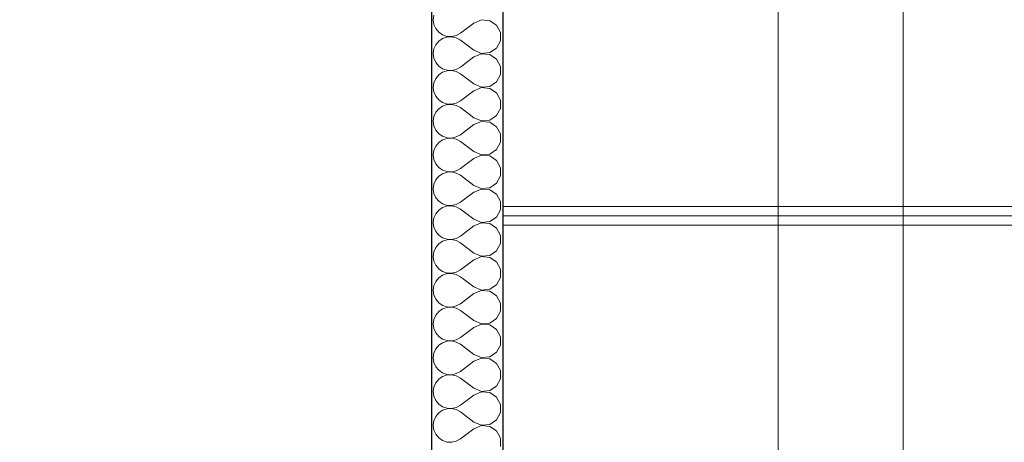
# Model space of a CAD drawing. Header units: millimetres. Extents: x -12989 to 381814, y -50461 to 30884.
# Tile 95 of 111: x 369516 to 371594, y -40139 to -39246. Entities that reach past the tile are written whole.
import ezdxf

# ---------------------------------------------------------------- set-up
doc = ezdxf.new("R2010")
doc.units = ezdxf.units.MM
doc.header["$MEASUREMENT"] = 0
doc.linetypes.add('Wipeout_Contour', pattern=[1000, 0, -1000])
for name, color, linetype in [('Nowe_04-ŚCIANY DZIAŁOWE', 7, 'Continuous'), ('Nowe_A__DACHY', 7, 'Continuous'), ('Nowe_A__SCIANY', 7, 'Continuous'), ('Nowe_A_WYM', 7, 'Continuous')]:
    doc.layers.add(name, color=color, linetype=linetype)
doc.layers.add('Nowe_04-ŚCIANY DZIAŁOWE_Nr_pióra__174', color=7, linetype='Continuous', lineweight=5, true_color=0x6a6a6a)
for name, color, linetype, lineweight in [('Nowe_04-ŚCIANY DZIAŁOWE_Nr_pióra__27', 7, 'Continuous', 25), ('Nowe_A__SCIANY_Nr_pióra__87', 7, 'Continuous', 13), ('Nowe_A_WYM_Nr_pióra__1', 7, 'Continuous', 13), ('Nowe_A_WYM_Nr_pióra__45', 7, 'Continuous', 15), ('Nowe_A_WYM_Nr_pióra__85', 7, 'Continuous', 13)]:
    doc.layers.add(name, color=color, linetype=linetype, lineweight=lineweight)
doc.styles.add('STYL_AUTOMATYCZNY_4', font='arial.ttf')
doc.dimstyles.new('STYL_AUTOMATYCZNY__2', dxfattribs={"dimtxt": 139.999998, "dimasz": 57, "dimexe": 0.18, "dimexo": 0.0625, "dimgap": 0, "dimtad": 1, "dimdec": 0, "dimlfac": 0.1, "dimzin": 0, "dimdsep": 46, "dimtxsty": 'STYL_AUTOMATYCZNY_4', "dimblk": 'ARROWHEAD_6', "dimblk1": 'ARROWHEAD_6', "dimblk2": 'ARROWHEAD_6', "dimcen": 0.09, "dimse1": 1, "dimse2": 1, "dimclrd": 7, "dimclre": 7, "dimclrt": 7, "dimadec": 0, "dimazin": 0, "dimtfac": 1, "dimtdec": 4, "dimtmove": 0, "dimatfit": 3, "dimfxl": 0, "dimtolj": 1, "dimtzin": 0, "dimarcsym": 0})

# ---------------------------------------------------------------- blocks, each defined once
blk = doc.blocks.new('ElemPrzekroju_3_1', base_point=(363535.4, -45960.6))
at = {"color": 254, "linetype": 'Wipeout_Contour', "lineweight": 0, "ltscale": 2242397.322854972}
blk.add_wipeout([(370637.3, -38680.6), (370535.3, -38707.9), (370535.3, -39640.6), (373475.4, -39640.6), (373475.4, -39227.7), (371433.5, -38680.6)], dxfattribs=at).dxf.layer = 'Nowe_A__SCIANY'
at = {"color": 254, "linetype": 'Wipeout_Contour', "lineweight": 0, "ltscale": 1496668.779250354}
blk.add_wipeout([(373475.4, -39680.6), (370535.3, -39680.6), (370535.3, -40640.6), (373475.4, -40640.6)], dxfattribs=at).dxf.layer = 'Nowe_A__SCIANY'
at = {"color": 254, "linetype": 'Wipeout_Contour', "lineweight": 0, "ltscale": 1496449.973044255}
blk.add_wipeout([(373475.4, -39640.6), (370535.3, -39640.6), (370535.3, -39660.6), (373475.4, -39660.6)], dxfattribs=at).dxf.layer = 'Nowe_A__SCIANY'
at = {"layer": 'Nowe_A__SCIANY_Nr_pióra__87', "color": 7, "linetype": 'Continuous', "lineweight": 13}
blk.add_line((373475.4, -39640.6), (370535.3, -39640.6), dxfattribs=at)
at = {"color": 254, "linetype": 'Wipeout_Contour', "lineweight": 0, "ltscale": 1496458.454353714}
blk.add_wipeout([(370535.3, -39660.6), (370535.3, -39680.6), (373475.4, -39680.6), (373475.4, -39660.6)], dxfattribs=at).dxf.layer = 'Nowe_A__SCIANY'
at = {"layer": 'Nowe_A__SCIANY_Nr_pióra__87', "color": 7, "linetype": 'Continuous', "lineweight": 13}
for p, q in [((370535.3, -39660.6), (373475.4, -39660.6)), ((373475.4, -39680.6), (370535.3, -39680.6))]:
    blk.add_line(p, q, dxfattribs=at)
blk = doc.blocks.new('*X15', base_point=(363535.4, -45960.6))
at = {"layer": 'Nowe_04-ŚCIANY DZIAŁOWE_Nr_pióra__174', "color": 251, "linetype": 'Continuous', "lineweight": 5, "true_color": 0x6a6a6a}
for p, q in [((370390.2, -39236.5), (370388.8, -39246.3)), ((370388.8, -39246.3), (370390.2, -39256.1)), ((370390.2, -39256.1), (370394.2, -39265.1)), ((370474.5, -39253.4), (370446, -39274.9)), ((370490.6, -39246.7), (370474.5, -39253.4)), ((370507.9, -39248.4), (370490.6, -39246.7)), ((370522.4, -39258), (370507.9, -39248.4)), ((370530.6, -39273.3), (370522.4, -39258)), ((370394.2, -39265.1), (370400.4, -39272.7)), ((370400.4, -39272.7), (370408.6, -39278.3)), ((370408.6, -39278.3), (370417.9, -39281.4)), ((370417.9, -39281.4), (370427.7, -39281.9)), ((370427.7, -39281.9), (370437.3, -39279.6)), ((370437.3, -39279.6), (370446, -39274.9)), ((370530.6, -39290.7), (370530.6, -39273.3)), ((370394.2, -39299), (370390.2, -39308)), ((370400.4, -39291.4), (370394.2, -39299)), ((370408.6, -39285.8), (370400.4, -39291.4)), ((370417.9, -39282.6), (370408.6, -39285.8)), ((370427.7, -39282.2), (370417.9, -39282.6)), ((370437.3, -39284.4), (370427.7, -39282.2)), ((370446, -39289.2), (370437.3, -39284.4)), ((370474.5, -39310.6), (370446, -39289.2)), ((370522.4, -39306.1), (370530.6, -39290.7)), ((370390.2, -39308), (370388.8, -39317.7)), ((370388.8, -39317.7), (370390.2, -39327.5)), ((370474.5, -39310.6), (370490.6, -39317.3)), ((370490.6, -39318.1), (370474.5, -39324.9)), ((370490.6, -39317.3), (370507.9, -39315.7)), ((370507.9, -39319.8), (370490.6, -39318.1)), ((370507.9, -39315.7), (370522.4, -39306.1)), ((370522.4, -39329.4), (370507.9, -39319.8)), ((370390.2, -39327.5), (370394.2, -39336.5)), ((370394.2, -39336.5), (370400.4, -39344.1)), ((370400.4, -39344.1), (370408.6, -39349.7)), ((370474.5, -39324.9), (370446, -39346.3)), ((370530.6, -39344.8), (370522.4, -39329.4)), ((370400.4, -39362.8), (370394.2, -39370.4)), ((370408.6, -39357.2), (370400.4, -39362.8)), ((370408.6, -39349.7), (370417.9, -39352.8)), ((370417.9, -39354.1), (370408.6, -39357.2)), ((370417.9, -39352.8), (370427.7, -39353.3)), ((370427.7, -39353.6), (370417.9, -39354.1)), ((370427.7, -39353.3), (370437.3, -39351.1)), ((370437.3, -39355.8), (370427.7, -39353.6)), ((370437.3, -39351.1), (370446, -39346.3)), ((370446, -39360.6), (370437.3, -39355.8)), ((370474.5, -39382), (370446, -39360.6)), ((370522.4, -39377.5), (370530.6, -39362.1)), ((370530.6, -39362.1), (370530.6, -39344.8)), ((370390.2, -39379.4), (370388.8, -39389.2)), ((370394.2, -39370.4), (370390.2, -39379.4)), ((370474.5, -39382), (370490.6, -39388.8)), ((370507.9, -39387.1), (370522.4, -39377.5)), ((370388.8, -39389.2), (370390.2, -39398.9)), ((370390.2, -39398.9), (370394.2, -39407.9)), ((370474.5, -39396.3), (370446, -39417.7)), ((370490.6, -39389.6), (370474.5, -39396.3)), ((370490.6, -39388.8), (370507.9, -39387.1)), ((370507.9, -39391.2), (370490.6, -39389.6)), ((370522.4, -39400.8), (370507.9, -39391.2)), ((370530.6, -39416.2), (370522.4, -39400.8)), ((370394.2, -39407.9), (370400.4, -39415.5)), ((370400.4, -39415.5), (370408.6, -39421.1)), ((370408.6, -39421.1), (370417.9, -39424.3)), ((370417.9, -39425.5), (370408.6, -39428.6)), ((370417.9, -39424.3), (370427.7, -39424.7)), ((370427.7, -39425), (370417.9, -39425.5)), ((370427.7, -39424.7), (370437.3, -39422.5)), ((370437.3, -39427.3), (370427.7, -39425)), ((370437.3, -39422.5), (370446, -39417.7)), ((370446, -39432), (370437.3, -39427.3)), ((370530.6, -39433.6), (370530.6, -39416.2)), ((370394.2, -39441.8), (370390.2, -39450.8)), ((370400.4, -39434.2), (370394.2, -39441.8)), ((370408.6, -39428.6), (370400.4, -39434.2)), ((370474.5, -39453.4), (370446, -39432)), ((370522.4, -39448.9), (370530.6, -39433.6)), ((370390.2, -39450.8), (370388.8, -39460.6)), ((370388.8, -39460.6), (370390.2, -39470.4)), ((370474.5, -39467.7), (370446, -39489.2)), ((370474.5, -39453.4), (370490.6, -39460.2)), ((370490.6, -39461), (370474.5, -39467.7)), ((370490.6, -39460.2), (370507.9, -39458.5)), ((370507.9, -39462.6), (370490.6, -39461)), ((370507.9, -39458.5), (370522.4, -39448.9)), ((370522.4, -39472.3), (370507.9, -39462.6)), ((370390.2, -39470.4), (370394.2, -39479.4)), ((370394.2, -39479.4), (370400.4, -39487)), ((370400.4, -39487), (370408.6, -39492.5)), ((370437.3, -39493.9), (370446, -39489.2)), ((370530.6, -39487.6), (370522.4, -39472.3)), ((370530.6, -39505), (370530.6, -39487.6)), ((370400.4, -39505.7), (370394.2, -39513.2)), ((370408.6, -39500.1), (370400.4, -39505.7)), ((370408.6, -39492.5), (370417.9, -39495.7)), ((370417.9, -39496.9), (370408.6, -39500.1)), ((370417.9, -39495.7), (370427.7, -39496.2)), ((370427.7, -39496.5), (370417.9, -39496.9)), ((370427.7, -39496.2), (370437.3, -39493.9)), ((370437.3, -39498.7), (370427.7, -39496.5)), ((370446, -39503.4), (370437.3, -39498.7)), ((370474.5, -39524.9), (370446, -39503.4)), ((370522.4, -39520.3), (370530.6, -39505)), ((370390.2, -39522.3), (370388.8, -39532)), ((370394.2, -39513.2), (370390.2, -39522.3)), ((370474.5, -39524.9), (370490.6, -39531.6)), ((370490.6, -39531.6), (370507.9, -39530)), ((370507.9, -39530), (370522.4, -39520.3)), ((370388.8, -39532), (370390.2, -39541.8)), ((370390.2, -39541.8), (370394.2, -39550.8)), ((370394.2, -39550.8), (370400.4, -39558.4)), ((370474.5, -39539.2), (370446, -39560.6)), ((370490.6, -39532.4), (370474.5, -39539.2)), ((370507.9, -39534.1), (370490.6, -39532.4)), ((370522.4, -39543.7), (370507.9, -39534.1)), ((370530.6, -39559), (370522.4, -39543.7)), ((370400.4, -39558.4), (370408.6, -39564)), ((370408.6, -39571.5), (370400.4, -39577.1)), ((370408.6, -39564), (370417.9, -39567.1)), ((370417.9, -39568.4), (370408.6, -39571.5)), ((370417.9, -39567.1), (370427.7, -39567.6)), ((370427.7, -39567.9), (370417.9, -39568.4)), ((370427.7, -39567.6), (370437.3, -39565.4)), ((370437.3, -39570.1), (370427.7, -39567.9)), ((370437.3, -39565.4), (370446, -39560.6)), ((370446, -39574.9), (370437.3, -39570.1)), ((370530.6, -39576.4), (370530.6, -39559)), ((370390.2, -39593.7), (370388.8, -39603.4)), ((370394.2, -39584.7), (370390.2, -39593.7)), ((370400.4, -39577.1), (370394.2, -39584.7)), ((370474.5, -39596.3), (370446, -39574.9)), ((370507.9, -39601.4), (370522.4, -39591.8)), ((370522.4, -39591.8), (370530.6, -39576.4)), ((370388.8, -39603.4), (370390.2, -39613.2)), ((370390.2, -39613.2), (370394.2, -39622.2)), ((370474.5, -39610.6), (370446, -39632)), ((370474.5, -39596.3), (370490.6, -39603)), ((370490.6, -39603.9), (370474.5, -39610.6)), ((370490.6, -39603), (370507.9, -39601.4)), ((370507.9, -39605.5), (370490.6, -39603.9)), ((370522.4, -39615.1), (370507.9, -39605.5)), ((370394.2, -39622.2), (370400.4, -39629.8)), ((370400.4, -39629.8), (370408.6, -39635.4)), ((370408.6, -39635.4), (370417.9, -39638.5)), ((370437.3, -39636.8), (370446, -39632)), ((370530.6, -39630.5), (370522.4, -39615.1)), ((370530.6, -39647.9), (370530.6, -39630.5)), ((370394.2, -39656.1), (370390.2, -39665.1)), ((370400.4, -39648.5), (370394.2, -39656.1)), ((370408.6, -39642.9), (370400.4, -39648.5)), ((370417.9, -39639.8), (370408.6, -39642.9)), ((370417.9, -39638.5), (370427.7, -39639)), ((370427.7, -39639.3), (370417.9, -39639.8)), ((370427.7, -39639), (370437.3, -39636.8)), ((370437.3, -39641.5), (370427.7, -39639.3)), ((370446, -39646.3), (370437.3, -39641.5)), ((370474.5, -39667.7), (370446, -39646.3)), ((370522.4, -39663.2), (370530.6, -39647.9)), ((370390.2, -39665.1), (370388.8, -39674.9)), ((370388.8, -39674.9), (370390.2, -39684.6)), ((370474.5, -39667.7), (370490.6, -39674.5)), ((370490.6, -39675.3), (370474.5, -39682)), ((370490.6, -39674.5), (370507.9, -39672.8)), ((370507.9, -39676.9), (370490.6, -39675.3)), ((370507.9, -39672.8), (370522.4, -39663.2)), ((370522.4, -39686.6), (370507.9, -39676.9)), ((370390.2, -39684.6), (370394.2, -39693.7)), ((370394.2, -39693.7), (370400.4, -39701.2)), ((370474.5, -39682), (370446, -39703.4)), ((370530.6, -39701.9), (370522.4, -39686.6)), ((370400.4, -39701.2), (370408.6, -39706.8)), ((370408.6, -39714.4), (370400.4, -39719.9)), ((370408.6, -39706.8), (370417.9, -39710)), ((370417.9, -39711.2), (370408.6, -39714.4)), ((370417.9, -39710), (370427.7, -39710.4)), ((370427.7, -39710.7), (370417.9, -39711.2)), ((370427.7, -39710.4), (370437.3, -39708.2)), ((370437.3, -39713), (370427.7, -39710.7)), ((370437.3, -39708.2), (370446, -39703.4)), ((370446, -39717.7), (370437.3, -39713)), ((370474.5, -39739.2), (370446, -39717.7)), ((370530.6, -39719.3), (370530.6, -39701.9)), ((370390.2, -39736.5), (370388.8, -39746.3)), ((370394.2, -39727.5), (370390.2, -39736.5)), ((370400.4, -39719.9), (370394.2, -39727.5)), ((370474.5, -39739.2), (370490.6, -39745.9)), ((370507.9, -39744.3), (370522.4, -39734.6)), ((370522.4, -39734.6), (370530.6, -39719.3)), ((370388.8, -39746.3), (370390.2, -39756.1)), ((370390.2, -39756.1), (370394.2, -39765.1)), ((370474.5, -39753.4), (370446, -39774.9)), ((370490.6, -39746.7), (370474.5, -39753.4)), ((370490.6, -39745.9), (370507.9, -39744.3)), ((370507.9, -39748.4), (370490.6, -39746.7)), ((370522.4, -39758), (370507.9, -39748.4)), ((370530.6, -39773.3), (370522.4, -39758)), ((370394.2, -39765.1), (370400.4, -39772.7)), ((370400.4, -39772.7), (370408.6, -39778.3)), ((370408.6, -39778.3), (370417.9, -39781.4)), ((370427.7, -39781.9), (370437.3, -39779.6)), ((370437.3, -39779.6), (370446, -39774.9)), ((370530.6, -39790.7), (370530.6, -39773.3)), ((370394.2, -39799), (370390.2, -39808)), ((370400.4, -39791.4), (370394.2, -39799)), ((370408.6, -39785.8), (370400.4, -39791.4)), ((370417.9, -39782.6), (370408.6, -39785.8)), ((370417.9, -39781.4), (370427.7, -39781.9)), ((370427.7, -39782.2), (370417.9, -39782.6)), ((370437.3, -39784.4), (370427.7, -39782.2)), ((370446, -39789.2), (370437.3, -39784.4)), ((370474.5, -39810.6), (370446, -39789.2)), ((370522.4, -39806.1), (370530.6, -39790.7)), ((370390.2, -39808), (370388.8, -39817.7)), ((370388.8, -39817.7), (370390.2, -39827.5)), ((370474.5, -39810.6), (370490.6, -39817.3)), ((370490.6, -39818.1), (370474.5, -39824.9)), ((370490.6, -39817.3), (370507.9, -39815.7)), ((370507.9, -39819.8), (370490.6, -39818.1)), ((370507.9, -39815.7), (370522.4, -39806.1)), ((370522.4, -39829.4), (370507.9, -39819.8)), ((370390.2, -39827.5), (370394.2, -39836.5)), ((370394.2, -39836.5), (370400.4, -39844.1)), ((370474.5, -39824.9), (370446, -39846.3)), ((370530.6, -39844.8), (370522.4, -39829.4)), ((370400.4, -39862.8), (370394.2, -39870.4)), ((370400.4, -39844.1), (370408.6, -39849.7)), ((370408.6, -39857.2), (370400.4, -39862.8)), ((370408.6, -39849.7), (370417.9, -39852.8)), ((370417.9, -39854.1), (370408.6, -39857.2)), ((370417.9, -39852.8), (370427.7, -39853.3)), ((370427.7, -39853.6), (370417.9, -39854.1)), ((370427.7, -39853.3), (370437.3, -39851.1)), ((370437.3, -39855.8), (370427.7, -39853.6)), ((370437.3, -39851.1), (370446, -39846.3)), ((370446, -39860.6), (370437.3, -39855.8)), ((370474.5, -39882), (370446, -39860.6)), ((370522.4, -39877.5), (370530.6, -39862.1)), ((370530.6, -39862.1), (370530.6, -39844.8)), ((370390.2, -39879.4), (370388.8, -39889.2)), ((370394.2, -39870.4), (370390.2, -39879.4)), ((370474.5, -39882), (370490.6, -39888.8)), ((370507.9, -39887.1), (370522.4, -39877.5)), ((370388.8, -39889.2), (370390.2, -39898.9)), ((370390.2, -39898.9), (370394.2, -39907.9)), ((370474.5, -39896.3), (370446, -39917.7)), ((370490.6, -39889.6), (370474.5, -39896.3)), ((370490.6, -39888.8), (370507.9, -39887.1)), ((370507.9, -39891.2), (370490.6, -39889.6)), ((370522.4, -39900.8), (370507.9, -39891.2)), ((370530.6, -39916.2), (370522.4, -39900.8)), ((370394.2, -39907.9), (370400.4, -39915.5)), ((370400.4, -39915.5), (370408.6, -39921.1)), ((370408.6, -39921.1), (370417.9, -39924.3)), ((370417.9, -39925.5), (370408.6, -39928.6)), ((370417.9, -39924.3), (370427.7, -39924.7)), ((370427.7, -39925), (370417.9, -39925.5)), ((370427.7, -39924.7), (370437.3, -39922.5)), ((370437.3, -39927.3), (370427.7, -39925)), ((370437.3, -39922.5), (370446, -39917.7)), ((370530.6, -39933.6), (370530.6, -39916.2)), ((370394.2, -39941.8), (370390.2, -39950.8)), ((370400.4, -39934.2), (370394.2, -39941.8)), ((370408.6, -39928.6), (370400.4, -39934.2)), ((370446, -39932), (370437.3, -39927.3)), ((370474.5, -39953.4), (370446, -39932)), ((370522.4, -39948.9), (370530.6, -39933.6)), ((370390.2, -39950.8), (370388.8, -39960.6)), ((370388.8, -39960.6), (370390.2, -39970.4)), ((370474.5, -39967.7), (370446, -39989.2)), ((370474.5, -39953.4), (370490.6, -39960.2)), ((370490.6, -39961), (370474.5, -39967.7)), ((370490.6, -39960.2), (370507.9, -39958.5)), ((370507.9, -39962.6), (370490.6, -39961)), ((370507.9, -39958.5), (370522.4, -39948.9)), ((370522.4, -39972.3), (370507.9, -39962.6)), ((370390.2, -39970.4), (370394.2, -39979.4)), ((370394.2, -39979.4), (370400.4, -39987)), ((370400.4, -39987), (370408.6, -39992.5)), ((370530.6, -39987.6), (370522.4, -39972.3)), ((370530.6, -40005), (370530.6, -39987.6)), ((370400.4, -40005.7), (370394.2, -40013.2)), ((370408.6, -40000.1), (370400.4, -40005.7)), ((370408.6, -39992.5), (370417.9, -39995.7)), ((370417.9, -39996.9), (370408.6, -40000.1)), ((370417.9, -39995.7), (370427.7, -39996.2)), ((370427.7, -39996.5), (370417.9, -39996.9)), ((370427.7, -39996.2), (370437.3, -39993.9)), ((370437.3, -39998.7), (370427.7, -39996.5)), ((370437.3, -39993.9), (370446, -39989.2)), ((370446, -40003.4), (370437.3, -39998.7)), ((370474.5, -40024.9), (370446, -40003.4)), ((370522.4, -40020.3), (370530.6, -40005)), ((370390.2, -40022.3), (370388.8, -40032)), ((370394.2, -40013.2), (370390.2, -40022.3)), ((370474.5, -40024.9), (370490.6, -40031.6)), ((370490.6, -40031.6), (370507.9, -40030)), ((370507.9, -40030), (370522.4, -40020.3)), ((370388.8, -40032), (370390.2, -40041.8)), ((370390.2, -40041.8), (370394.2, -40050.8)), ((370394.2, -40050.8), (370400.4, -40058.4)), ((370474.5, -40039.2), (370446, -40060.6)), ((370490.6, -40032.4), (370474.5, -40039.2)), ((370507.9, -40034.1), (370490.6, -40032.4)), ((370522.4, -40043.7), (370507.9, -40034.1)), ((370530.6, -40059), (370522.4, -40043.7)), ((370400.4, -40058.4), (370408.6, -40064)), ((370408.6, -40071.5), (370400.4, -40077.1)), ((370408.6, -40064), (370417.9, -40067.1)), ((370417.9, -40068.4), (370408.6, -40071.5)), ((370417.9, -40067.1), (370427.7, -40067.6)), ((370427.7, -40067.9), (370417.9, -40068.4)), ((370427.7, -40067.6), (370437.3, -40065.4)), ((370437.3, -40070.1), (370427.7, -40067.9)), ((370437.3, -40065.4), (370446, -40060.6)), ((370446, -40074.9), (370437.3, -40070.1)), ((370530.6, -40076.4), (370530.6, -40059)), ((370394.2, -40084.7), (370390.2, -40093.7)), ((370400.4, -40077.1), (370394.2, -40084.7)), ((370474.5, -40096.3), (370446, -40074.9)), ((370507.9, -40101.4), (370522.4, -40091.8)), ((370522.4, -40091.8), (370530.6, -40076.4)), ((370390.2, -40093.7), (370388.8, -40103.4)), ((370388.8, -40103.4), (370390.2, -40113.2)), ((370390.2, -40113.2), (370394.2, -40122.2)), ((370474.5, -40110.6), (370446, -40132)), ((370474.5, -40096.3), (370490.6, -40103)), ((370490.6, -40103.9), (370474.5, -40110.6)), ((370490.6, -40103), (370507.9, -40101.4)), ((370507.9, -40105.5), (370490.6, -40103.9)), ((370522.4, -40115.1), (370507.9, -40105.5)), ((370394.2, -40122.2), (370400.4, -40129.8)), ((370400.4, -40129.8), (370408.6, -40135.4)), ((370437.3, -40136.8), (370446, -40132)), ((370530.6, -40130.5), (370522.4, -40115.1)), ((370530.6, -40147.9), (370530.6, -40130.5)), ((370408.6, -40135.4), (370417.9, -40138.5)), ((370417.9, -40138.5), (370427.7, -40139)), ((370427.7, -40139), (370437.3, -40136.8))]:
    blk.add_line(p, q, dxfattribs=at)
blk = doc.blocks.new('ElemPrzekroju_5_1', base_point=(363535.4, -45960.6))
at = {"color": 254, "linetype": 'Wipeout_Contour', "lineweight": 0, "ltscale": 1490963.941080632}
blk.add_wipeout([(370385.3, -43900.6), (370535.3, -43900.6), (370535.3, -38229.3), (370385.3, -38269.5)], dxfattribs=at).dxf.layer = 'Nowe_04-ŚCIANY DZIAŁOWE'
at = {"layer": 'Nowe_04-ŚCIANY DZIAŁOWE_Nr_pióra__27', "color": 7, "linetype": 'Continuous', "lineweight": 25}
for p, q in [((370535.3, -38229.3), (370535.3, -43900.6)), ((370385.3, -38269.5), (370385.3, -42910.6))]:
    blk.add_line(p, q, dxfattribs=at)
at = {"layer": 'Nowe_04-ŚCIANY DZIAŁOWE', "lineweight": 0}
blk.add_blockref('*X15', (363535.4, -45960.6), dxfattribs=at)
blk = doc.blocks.new('ElemPrzekroju_84_1', base_point=(363535.4, -45960.6))
at = {"color": 254, "linetype": 'Wipeout_Contour', "lineweight": 0, "ltscale": 1507295.401129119}
blk.add_wipeout([(371035.4, -38088.1), (378565.4, -40105.7), (378565.4, -39898.7), (371035.4, -37881)], dxfattribs=at).dxf.layer = 'Nowe_A__DACHY'
at = {"color": 254, "linetype": 'Wipeout_Contour', "lineweight": 0, "ltscale": 1507339.749444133}
blk.add_wipeout([(371035.4, -38095.3), (378565.4, -40113), (378565.4, -40105.7), (371035.4, -38088.1)], dxfattribs=at).dxf.layer = 'Nowe_A__DACHY'
blk = doc.blocks.new('ElemPrzekroju_85_1', base_point=(363535.4, -45960.6))
at = {"color": 254, "linetype": 'Wipeout_Contour', "lineweight": 0, "ltscale": 1477349.010980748}
blk.add_wipeout([(371035.4, -37881), (363505.4, -39898.7), (363505.4, -40105.7), (371035.4, -38088.1)], dxfattribs=at).dxf.layer = 'Nowe_A__DACHY'
at = {"color": 254, "linetype": 'Wipeout_Contour', "lineweight": 0, "ltscale": 1477394.281403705}
blk.add_wipeout([(363505.4, -40113), (371035.4, -38095.3), (371035.4, -38088.1), (363505.4, -40105.7)], dxfattribs=at).dxf.layer = 'Nowe_A__DACHY'
blk = doc.blocks.new('*D189', base_point=(363535.4, -45960.6))
at = {"layer": 'Nowe_A_WYM_Nr_pióra__45', "color": 7, "linetype": 'Continuous', "lineweight": 15}
for p, q in [((379592.7, -37900.7), (379532.7, -37840.7)), ((379532.7, -39937.4), (379592.7, -39997.4))]:
    blk.add_line(p, q, dxfattribs=at)
at = {"layer": 'Nowe_A_WYM_Nr_pióra__85', "color": 7, "linetype": 'Continuous', "lineweight": 13}
for p, q in [((379562.7, -37870.7), (379562.7, -37825.7)), ((379619, -37870.7), (379506.5, -37870.7)), ((379562.7, -39967.4), (379562.7, -37870.7)), ((379619, -39967.4), (379506.5, -39967.4))]:
    blk.add_line(p, q, dxfattribs=at)
at = {"layer": 'Nowe_A_WYM_Nr_pióra__1', "color": 7, "lineweight": 13, "insert": (379534.7, -39079.2), "char_height": 140, "attachment_point": 7, "rotation": 90, "style": 'STYL_AUTOMATYCZNY_4'}
blk.add_mtext('\\A1;{\\pql;\\fArial|b0|i0|c238|p0;\\W1.000000;210}', dxfattribs=at)
blk = doc.blocks.new('ARROWHEAD_6')
at = {"color": 0, "linetype": 'Continuous', "lineweight": 0}
for p, q in [((-0.5, -0.5), (0.5, 0.5)), ((0, 0), (-1, 0))]:
    blk.add_line(p, q, dxfattribs=at)
blk = doc.blocks.new('*D196', base_point=(363535.4, -45960.6))
at = {"layer": 'Nowe_A_WYM_Nr_pióra__45', "color": 7, "linetype": 'Continuous', "lineweight": 15}
for p, q in [((370863.1, -37343.4), (370905.5, -37269.9)), ((363375.5, -39287.5), (363333.1, -39361))]:
    blk.add_line(p, q, dxfattribs=at)
at = {"layer": 'Nowe_A_WYM_Nr_pióra__85', "color": 7, "linetype": 'Continuous', "lineweight": 13}
for p, q in [((370898.8, -37361), (370869.7, -37252.3)), ((363354.3, -39324.3), (370884.3, -37306.6)), ((370884.3, -37306.6), (370927.7, -37295)), ((363368.8, -39378.6), (363339.7, -39270)), ((363310.8, -39335.9), (363354.3, -39324.3))]:
    blk.add_line(p, q, dxfattribs=at)
at = {"layer": 'Nowe_A_WYM_Nr_pióra__1', "color": 7, "lineweight": 13, "insert": (366957.3, -38329.9), "char_height": 140, "attachment_point": 7, "rotation": 15, "style": 'STYL_AUTOMATYCZNY_4'}
blk.add_mtext('\\A1;{\\pql;\\fArial|b0|i0|c238|p0;\\W1.000000;780}', dxfattribs=at)
blk = doc.blocks.new('*D197', base_point=(363535.4, -45960.6))
at = {"layer": 'Nowe_A_WYM_Nr_pióra__45', "color": 7, "linetype": 'Continuous', "lineweight": 15}
for p, q in [((371222.8, -37287.3), (371149.3, -37329.8)), ((378679.3, -39347.4), (378752.8, -39305))]:
    blk.add_line(p, q, dxfattribs=at)
at = {"layer": 'Nowe_A_WYM_Nr_pióra__85', "color": 7, "linetype": 'Continuous', "lineweight": 13}
for p, q in [((371171.5, -37362.9), (371200.6, -37254.2)), ((371142.6, -37296.9), (371186, -37308.6)), ((371186, -37308.6), (378716, -39326.2)), ((378701.5, -39380.5), (378730.6, -39271.9)), ((378716, -39326.2), (378759.5, -39337.9))]:
    blk.add_line(p, q, dxfattribs=at)
at = {"layer": 'Nowe_A_WYM_Nr_pióra__1', "color": 7, "lineweight": 13, "insert": (374803.6, -38248.9), "char_height": 140, "attachment_point": 7, "rotation": 345, "style": 'STYL_AUTOMATYCZNY_4'}
blk.add_mtext('\\A1;{\\pql;\\fArial|b0|i0|c238|p0;\\W1.000000;780}', dxfattribs=at)
blk = doc.blocks.new('*D198', base_point=(363535.4, -45960.6))
at = {"layer": 'Nowe_A_WYM_Nr_pióra__45', "color": 7, "linetype": 'Continuous', "lineweight": 15}
for p, q in [((362283.3, -37900.7), (362223.3, -37840.7)), ((362223.3, -45950.6), (362283.3, -46010.6))]:
    blk.add_line(p, q, dxfattribs=at)
at = {"layer": 'Nowe_A_WYM_Nr_pióra__85', "color": 7, "linetype": 'Continuous', "lineweight": 13}
for p, q in [((362253.3, -37870.7), (362253.3, -37825.7)), ((362309.5, -37870.7), (362197, -37870.7)), ((362253.3, -45980.6), (362253.3, -37870.7)), ((362309.5, -45980.6), (362197, -45980.6)), ((362253.3, -46025.6), (362253.3, -45980.6))]:
    blk.add_line(p, q, dxfattribs=at)
at = {"layer": 'Nowe_A_WYM_Nr_pióra__1', "color": 7, "lineweight": 13, "insert": (362225.3, -42078.7), "char_height": 140, "attachment_point": 7, "rotation": 90, "style": 'STYL_AUTOMATYCZNY_4'}
blk.add_mtext('\\A1;{\\pql;\\fArial|b0|i0|c238|p0;\\W1.000000;811}', dxfattribs=at)
blk = doc.blocks.new('*D205', base_point=(363535.4, -45960.6))
at = {"layer": 'Nowe_A_WYM_Nr_pióra__45', "color": 7, "linetype": 'Continuous', "lineweight": 15}
for p, q in [((371146.8, -38252.2), (371086.8, -38192.2)), ((371086.8, -45930.6), (371146.8, -45990.6))]:
    blk.add_line(p, q, dxfattribs=at)
at = {"layer": 'Nowe_A_WYM_Nr_pióra__85', "color": 7, "linetype": 'Continuous', "lineweight": 13}
for p, q in [((371116.8, -38222.2), (371116.8, -38177.2)), ((371173, -38222.2), (371060.5, -38222.2)), ((371116.8, -45960.6), (371116.8, -38222.2)), ((371173, -45960.6), (371060.5, -45960.6)), ((371116.8, -46005.6), (371116.8, -45960.6))]:
    blk.add_line(p, q, dxfattribs=at)
at = {"layer": 'Nowe_A_WYM_Nr_pióra__1', "color": 7, "lineweight": 13, "insert": (371088.8, -42251.6), "char_height": 140, "attachment_point": 7, "rotation": 90, "style": 'STYL_AUTOMATYCZNY_4'}
blk.add_mtext('\\A1;{\\pql;\\fArial|b0|i0|c238|p0;\\W1.000000;774}', dxfattribs=at)
blk = doc.blocks.new('*D228', base_point=(363535.4, -45960.6))
at = {"layer": 'Nowe_A_WYM_Nr_pióra__45', "color": 7, "linetype": 'Continuous', "lineweight": 15}
for p, q in [((371410.9, -38783.8), (371350.9, -38723.8)), ((371350.9, -45930.6), (371410.9, -45990.6))]:
    blk.add_line(p, q, dxfattribs=at)
at = {"layer": 'Nowe_A_WYM_Nr_pióra__85', "color": 7, "linetype": 'Continuous', "lineweight": 13}
for p, q in [((371380.9, -38753.8), (371380.9, -38708.8)), ((371437.2, -38753.8), (371324.7, -38753.8)), ((371380.9, -45960.6), (371380.9, -38753.8)), ((371437.2, -45960.6), (371324.7, -45960.6))]:
    blk.add_line(p, q, dxfattribs=at)
at = {"layer": 'Nowe_A_WYM_Nr_pióra__1', "color": 7, "lineweight": 13, "insert": (371352.9, -42517.4), "char_height": 140, "attachment_point": 7, "rotation": 90, "style": 'STYL_AUTOMATYCZNY_4'}
blk.add_mtext('\\A1;{\\pql;\\fArial|b0|i0|c238|p0;\\W1.000000;721}', dxfattribs=at)

msp = doc.modelspace()

# ---------------------------------------------------------------- block references
at = {"layer": 'Nowe_A__SCIANY', "lineweight": 0}
msp.add_blockref('ElemPrzekroju_3_1', (363535.4, -45960.6), dxfattribs=at)

# ---------------------------------------------------------------- next in the draw order: block references
at = {"layer": 'Nowe_04-ŚCIANY DZIAŁOWE', "lineweight": 0}
msp.add_blockref('ElemPrzekroju_5_1', (363535.4, -45960.6), dxfattribs=at)
at = {"layer": 'Nowe_A__DACHY', "lineweight": 0}
msp.add_blockref('ElemPrzekroju_84_1', (363535.4, -45960.6), dxfattribs=at)

# ---------------------------------------------------------------- next in the draw order: block references
msp.add_blockref('ElemPrzekroju_85_1', (363535.4, -45960.6), dxfattribs=at)

# ---------------------------------------------------------------- next in the draw order: dimensions: what is measured, and where the dimension line sits
at = {"layer": 'Nowe_A_WYM', "color": 7, "linetype": 'Continuous', "lineweight": 13}
for base, p1, p2, angle, picture, middle, turn in [((370884.3, -37306.6), (363505.4, -39888.3), (371035.4, -37870.7), 15, '*D196', (367093.6, -38220.9), 15), ((378716, -39326.2), (371035.4, -37870.7), (378565.4, -39888.3), 345, '*D197', (374976, -38222.6), 345), ((362253.3, -37870.7), (363585.4, -45980.6), (371035.4, -37870.7), 90, '*D198', (362155.3, -41918.9), 90), ((379562.7, -37870.7), (379562.7, -39967.4), (371035.4, -37870.7), 90, '*D189', (379464.7, -38919.4), 90), ((371116.8, -38222.2), (371380.9, -45960.6), (370534.9, -38222.2), 90, '*D205', (371018.8, -42091.8), 90), ((371380.9, -38753.8), (381359.7, -45960.6), (371035.4, -38753.8), 90, '*D228', (371282.9, -42357.5), 90)]:
    dim = msp.add_linear_dim(base=base, p1=p1, p2=p2, angle=angle, dimstyle='STYL_AUTOMATYCZNY__2', dxfattribs=at)
    dim.commit()
    dim.dimension.update_dxf_attribs({"geometry": picture, "text_midpoint": middle, "dimtype": 160, "text_rotation": turn})

doc.saveas('drawing.dxf')
